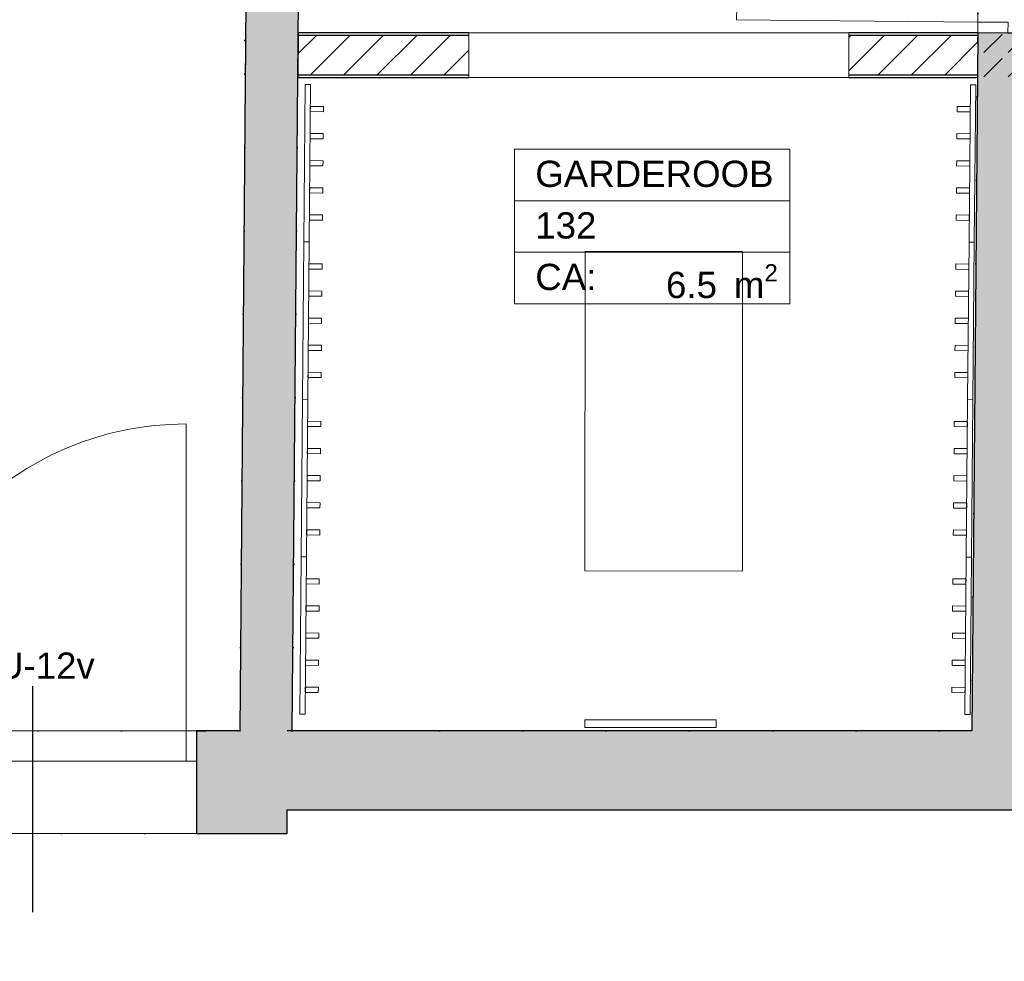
# Model space of a CAD drawing. Header units: millimetres. Extents: x -63554 to 200, y -19084 to 40052.
# Tile 104 of 120: x -54509 to -50756, y 29262 to 32850. Entities that reach past the tile are written whole.
import ezdxf
from ezdxf.enums import TextEntityAlignment as Align

# ---------------------------------------------------------------- set-up
doc = ezdxf.new("R2010")
doc.units = ezdxf.units.MM
doc.header["$MEASUREMENT"] = 0
doc.linetypes.add('Dotted', pattern=[317.499995, 0, -317.499995])
for name, color, linetype in [('1232_Kandvad vaheseinad', 7, 'Continuous'), ('1311_Vaheseinad', 7, 'Continuous'), ('New_014_Ruumi netopind', 7, 'Continuous'), ('New_1311_Vaheseinad', 7, 'Continuous'), ('New_1321_Põranda kattetarindid', 7, 'Continuous'), ('New_Archicad Door Markers', 7, 'Continuous'), ('New_Archicad Doors', 7, 'Continuous'), ('New_SA-mööbel', 7, 'Continuous')]:
    doc.layers.add(name, color=color, linetype=linetype)
for name, color, linetype, lineweight in [('1232_Kandvad vaheseinad_Pen_No__101', 252, 'Continuous', 13), ('1232_Kandvad vaheseinad_Pen_No__41', 7, 'Continuous', 25), ('1311_Vaheseinad_Pen_No__101', 252, 'Continuous', 13), ('1311_Vaheseinad_Pen_No__41', 7, 'Continuous', 25), ('2D Drafting - General.AR_Pen_No__20', 1, 'Continuous', 0), ('New_1311_Vaheseinad_Pen_No__101', 252, 'Continuous', 13), ('New_1311_Vaheseinad_Pen_No__41', 7, 'Continuous', 25), ('New_1321_Põranda kattetarindid_Pen_No__41', 7, 'Continuous', 25), ('New_Archicad Door Markers_Pen_No__7', 7, 'Continuous', 35), ('New_Archicad Doors_Pen_No__101', 252, 'Continuous', 13), ('New_Archicad Zone Stamps_Pen_No__1', 7, 'Continuous', 13), ('New_Archicad Zone Stamps_Pen_No__7', 7, 'Continuous', 35), ('New_SA-mööbel_Pen_No__101', 252, 'Continuous', 13)]:
    doc.layers.add(name, color=color, linetype=linetype, lineweight=lineweight)
doc.layers.add('New_Archicad Door Markers_Pen_No__5', color=7, linetype='Continuous', lineweight=25, true_color=0x40a5ff)
doc.styles.add('GENERATED_STYLE_1', font='arial.ttf')
doc.styles.add('GENERATED_STYLE_2', font='arial.ttf')
pattern_1 = [(0, (0, 0), (0, 86.60254), [0, -50]), (0, (25, 43.3), (0, 86.60254), [0, -50])]
pattern_2 = [(225, (0, 0), (-63.63961, 63.63961), [])]

# ---------------------------------------------------------------- blocks, each defined once
blk = doc.blocks.new('GARDEROOB_132_7_1', base_point=(-52098.2, 33282.3))
at = {"layer": 'New_Archicad Zone Stamps_Pen_No__1', "color": 7, "linetype": 'Continuous', "lineweight": 13}
for p, q in [((-51573.8, 32356.8), (-52622.6, 32356.8)), ((-52622.6, 32356.8), (-52622.6, 31767.5)), ((-52622.6, 32356.8), (-51573.8, 32356.8)), ((-52622.6, 32160.3), (-52622.6, 32356.8)), ((-51573.8, 31767.5), (-51573.8, 32356.8)), ((-51573.8, 32356.8), (-51573.8, 32160.3)), ((-51573.8, 32160.3), (-52622.6, 32160.3)), ((-52622.6, 32160.3), (-51573.8, 32160.3)), ((-52622.6, 31963.9), (-52622.6, 32160.3)), ((-51573.8, 32160.3), (-51573.8, 31963.9)), ((-51573.8, 31963.9), (-52622.6, 31963.9)), ((-52622.6, 31963.9), (-51573.8, 31963.9)), ((-52622.6, 31767.5), (-52622.6, 31963.9)), ((-51573.8, 31963.9), (-51573.8, 31767.5)), ((-52622.6, 31767.5), (-51573.8, 31767.5)), ((-51573.8, 31767.5), (-52622.6, 31767.5))]:
    blk.add_line(p, q, dxfattribs=at)
at = {"layer": 'New_Archicad Zone Stamps_Pen_No__7', "color": 7, "lineweight": 35, "insert": (-52045.7, 31918.7), "char_height": 100, "attachment_point": 1, "style": 'GENERATED_STYLE_2'}
blk.add_mtext('\\A1;{\\pql;\\pt0,350;\\fArial|b0|i0|c0|p0;\\W1.000000;6.5\\fArial|b0|i0|c0|p0;\\W1.000000;\\A1{\\H.66x;\\S^  ;}\\fArial|b0|i0|c0|p0;\\W1.000000; m\\fArial|b0|i0|c0|p0;\\W1.000000;\\A1{\\H.66x;\\S2^  ;}}', dxfattribs=at)
at = {"layer": 'New_Archicad Zone Stamps_Pen_No__7', "color": 7, "lineweight": 35, "style": 'GENERATED_STYLE_2'}
for tag, p in [('ROOM_NAME', (-52544, 32313)), ('DUMMY_861', (-51652.4, 32337.1)), ('DUMMY_862', (-51652.4, 32140.7)), ('ROOM_NUMBER', (-52544, 32116.5)), ('ceilingCode', (-52544, 31920.1))]:
    blk.add_attdef(tag, text='', height=100, dxfattribs=at).set_placement(p, align=Align.TOP_LEFT)
blk = doc.blocks.new('Slab_167_1', base_point=(-62290, 29749.8))
at = {"layer": 'New_1321_Põranda kattetarindid_Pen_No__41', "color": 7, "linetype": 'Dotted', "lineweight": 25, "flags": 128}
blk.add_lwpolyline([(-62290, 29749.8), (-53490, 29749.8), (-53490, 29839.8), (-50390, 29839.8), (-50390, 24139.8), (-53790, 24139.8), (-53790, 24239.3), (-62390, 24239.3), (-62390, 25579.3), (-62290, 25579.3)], close=True, dxfattribs=at)
blk = doc.blocks.new('Slab_168_1', base_point=(-53670, 30139.8))
at = {"layer": 'New_1321_Põranda kattetarindid_Pen_No__41', "color": 7, "linetype": 'Dotted', "lineweight": 25, "flags": 128}
blk.add_lwpolyline([(-53670, 30139.8), (-53622.8, 35769.8), (-59329.3, 35769.8), (-59386.1, 30139.8)], close=True, dxfattribs=at)
blk = doc.blocks.new('Slab_169_1', base_point=(-53469.9, 30139.8))
at = {"layer": 'New_1321_Põranda kattetarindid_Pen_No__41', "color": 7, "linetype": 'Dotted', "lineweight": 25, "flags": 128}
blk.add_lwpolyline([(-53469.9, 30139.8), (-53422.8, 35769.8), (-50832.8, 35769.8), (-50880, 30139.8)], close=True, dxfattribs=at)
blk = doc.blocks.new('Wall_7_1', base_point=(-53490, 30139.8))
at = {"layer": '1232_Kandvad vaheseinad_Pen_No__101', "linetype": 'Continuous', "lineweight": 0, "true_color": 0x4c4c4c}
blk.add_hatch(color=251, dxfattribs=at).paths.add_polyline_path([(-53490, 29839.8), (-50880, 29839.8), (-50880, 30139.8), (-53490, 30139.8)])
at = {"layer": '1232_Kandvad vaheseinad_Pen_No__41', "color": 7, "linetype": 'Continuous', "lineweight": 25, "flags": 128}
for points in [[(-50880, 30139.8), (-53490, 30139.8)], [(-53490, 29839.8), (-50880, 29839.8)]]:
    blk.add_lwpolyline(points, dxfattribs=at)
blk = doc.blocks.new('D Marker 26_2')
at = {"layer": 'New_Archicad Door Markers_Pen_No__5', "color": 161, "linetype": 'Continuous', "lineweight": 25, "true_color": 0x40a5ff}
blk.add_line((0, -371.4), (0, 300), dxfattribs=at)
at = {"layer": 'New_Archicad Door Markers_Pen_No__7', "color": 7, "lineweight": 35, "insert": (-228.6, -502.4), "char_height": 100, "attachment_point": 7, "style": 'GENERATED_STYLE_1'}
blk.add_mtext('\\A1;{\\pql;\\pt0;\\fArial|b0|i0|c0|p0;\\W1.000000;SU-12v\\fArial|b0|i0|c0|p0;\\W1.000000;\\fArial|b0|i0|c0|p0;\\W1.000000;\\fArial|b0|i0|c0|p0;\\W1.000000;}', dxfattribs=at)
blk = doc.blocks.new('Door 26[3]_1')
at = {"layer": 'New_Archicad Doors_Pen_No__101', "color": 252, "linetype": 'Continuous', "lineweight": 13}
for p, q in [((-53634.9, 34321.4), (-53634.6, 34358.4)), ((-53634.9, 34321.4), (-53634.6, 34358.4)), ((-53435, 34319.7), (-53434.6, 34356.7)), ((-53435, 34319.7), (-53434.6, 34356.7)), ((-53549.9, 34320.7), (-53634.9, 34321.4)), ((-53549.9, 34320.7), (-53634.9, 34321.4)), ((-53549.9, 34320.7), (-53550.3, 34280.7)), ((-53435, 34319.7), (-53549.9, 34320.7)), ((-53435, 34319.7), (-53549.9, 34320.7)), ((-53435, 34319.7), (-53549.9, 34320.7)), ((-53435.3, 34279.7), (-53435, 34319.7)), ((-53560.1, 33110.7), (-53550.3, 34280.7)), ((-53550.3, 34280.7), (-53435.3, 34279.7)), ((-53435.3, 34279.7), (-53445.1, 33109.7)), ((-53560.1, 33110.7), (-53560.4, 33070.7)), ((-53445.1, 33109.7), (-53560.1, 33110.7)), ((-53445.4, 33069.7), (-53445.1, 33109.7)), ((-53445.1, 33109.7), (-52275.1, 33099.9)), ((-53645.4, 33071.4), (-53645.7, 33034.4)), ((-53645.4, 33071.4), (-53645.7, 33034.4)), ((-53560.4, 33070.7), (-53645.4, 33071.4)), ((-53560.4, 33070.7), (-53645.4, 33071.4)), ((-53560.4, 33070.7), (-53445.4, 33069.7)), ((-53445.4, 33069.7), (-53560.4, 33070.7)), ((-53445.4, 33069.7), (-53560.4, 33070.7)), ((-53445.4, 33069.7), (-53445.7, 33032.7)), ((-53445.4, 33069.7), (-53445.7, 33032.7))]:
    blk.add_line(p, q, dxfattribs=at)
blk.add_arc((-53445.1, 33109.7), 1170, 359.5203, 89.5203, dxfattribs=at)
at = {"layer": 'New_Archicad Door Markers', "color": 161, "lineweight": 25, "true_color": 0x40a5ff, "zscale": 1000, "rotation": 89.52030593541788}
blk.add_blockref('D Marker 26_2', (-53640.2, 33696.4), dxfattribs=at)
blk = doc.blocks.new('Wall_8_1', base_point=(-53670, 30139.8))
at = {"layer": '1311_Vaheseinad_Pen_No__101', "linetype": 'Continuous', "lineweight": 0, "true_color": 0x4c4c4c}
for points in [[(-53622.8, 35769.8), (-53634.9, 34321.4), (-53435, 34319.7), (-53422.8, 35769.8)], [(-53670, 30139.8), (-53469.9, 30139.8), (-53445.4, 33069.7), (-53645.4, 33071.4)], [(-53670, 30144.8), (-53670, 30139.8), (-53469.9, 30139.8), (-53669.9, 30144.8)]]:
    blk.add_hatch(color=251, dxfattribs=at).paths.add_polyline_path(points)
at = {"layer": '1311_Vaheseinad_Pen_No__41', "color": 7, "linetype": 'Continuous', "lineweight": 25}
for p, q in [((-53634.9, 34321.4), (-53634.6, 34358.4)), ((-53435, 34319.7), (-53434.6, 34356.7)), ((-53549.9, 34320.7), (-53634.9, 34321.4)), ((-53435, 34319.7), (-53549.9, 34320.7)), ((-53645.4, 33071.4), (-53645.7, 33034.4)), ((-53560.4, 33070.7), (-53645.4, 33071.4)), ((-53445.4, 33069.7), (-53560.4, 33070.7)), ((-53445.4, 33069.7), (-53445.7, 33032.7))]:
    blk.add_line(p, q, dxfattribs=at)
at = {"layer": '1311_Vaheseinad_Pen_No__41', "color": 7, "linetype": 'Continuous', "lineweight": 25, "flags": 128}
for points in [[(-53622.8, 35769.8), (-53634.9, 34321.4)], [(-53435, 34319.7), (-53422.8, 35769.8)], [(-53645.4, 33071.4), (-53670, 30139.8)], [(-53469.9, 30139.8), (-53445.4, 33069.7)]]:
    blk.add_lwpolyline(points, dxfattribs=at)
at = {"layer": 'New_Archicad Doors', "color": 252, "linetype": 'Continuous', "lineweight": 13}
blk.add_blockref('Door 26[3]_1', (0, 0), dxfattribs=at)
blk = doc.blocks.new('Wall_9_1', base_point=(-50880, 30139.8))
at = {"layer": '1311_Vaheseinad_Pen_No__101', "linetype": 'Continuous', "lineweight": 0, "true_color": 0x4c4c4c}
blk.add_hatch(color=251, dxfattribs=at).paths.add_polyline_path([(-50679.9, 30139.8), (-50659.1, 32628.6), (-50859.1, 32630.2), (-50880, 30139.8)])
at = {"layer": '1311_Vaheseinad_Pen_No__41', "color": 7, "linetype": 'Continuous', "lineweight": 25, "flags": 128}
for points in [[(-50859.1, 32630.2), (-50880, 30139.8)], [(-50679.9, 30139.8), (-50659.1, 32628.6)]]:
    blk.add_lwpolyline(points, dxfattribs=at)
blk = doc.blocks.new('Simple Door Opening[12]_1')
at = {"layer": 'New_Archicad Doors_Pen_No__101', "color": 252, "linetype": 'Continuous', "lineweight": 13}
for p, q in [((-52797.7, 32800.2), (-52797.7, 32790.2)), ((-51349.1, 32800.2), (-51349.1, 32790.2)), ((-52797.7, 32790.2), (-52797.7, 32640.2)), ((-51349.1, 32790.2), (-51349.1, 32640.2)), ((-52797.7, 32640.2), (-52797.7, 32630.2)), ((-51349.1, 32640.2), (-51349.1, 32630.2))]:
    blk.add_line(p, q, dxfattribs=at)
blk = doc.blocks.new('Simple Door Opening[13]_1')
at = {"layer": 'New_Archicad Doors_Pen_No__101', "color": 252, "linetype": 'Continuous', "lineweight": 13}
for p, q in [((-52797.7, 32800.2), (-52797.7, 32790.2)), ((-51349.1, 32800.2), (-51349.1, 32790.2)), ((-52797.7, 32790.2), (-52797.7, 32640.2)), ((-51349.1, 32790.2), (-51349.1, 32640.2)), ((-52797.7, 32640.2), (-52797.7, 32630.2)), ((-51349.1, 32640.2), (-51349.1, 32630.2))]:
    blk.add_line(p, q, dxfattribs=at)
blk = doc.blocks.new('Wall_44_1', base_point=(-50859.1, 32630.2))
at = {"layer": 'New_1311_Vaheseinad_Pen_No__101', "linetype": 'Continuous', "lineweight": 13}
h = blk.add_hatch(dxfattribs=at)
h.set_pattern_fill('PLASTER_0001', color=252, style=0, pattern_type=2)
h.set_pattern_definition(pattern_1)
h.paths.add_polyline_path([(-53647.8, 32790.2), (-53647.7, 32800.2), (-53652.7, 32800.2), (-53652.8, 32790.2)])
h = blk.add_hatch(dxfattribs=at)
h.set_pattern_fill('PLASTER_0001', color=252, style=0, pattern_type=2)
h.set_pattern_definition(pattern_1)
h.paths.add_polyline_path([(-53447.7, 32800.2), (-53447.8, 32790.2), (-52797.7, 32790.2), (-52797.7, 32800.2)])
h = blk.add_hatch(dxfattribs=at)
h.set_pattern_fill('PLASTER_0001', color=252, style=0, pattern_type=2)
h.set_pattern_definition(pattern_1)
h.paths.add_polyline_path([(-51349.1, 32790.2), (-50857.8, 32790.2), (-50857.7, 32800.2), (-51349.1, 32800.2)])
h = blk.add_hatch(dxfattribs=at)
h.set_pattern_fill('MASONRY_BLOCK_0001', color=252, style=0, pattern_type=2)
h.set_pattern_definition(pattern_2)
h.paths.add_polyline_path([(-53649, 32640.2), (-53647.8, 32790.2), (-53652.8, 32790.2), (-53654, 32640.2)])
h = blk.add_hatch(dxfattribs=at)
h.set_pattern_fill('MASONRY_BLOCK_0001', color=252, style=0, pattern_type=2)
h.set_pattern_definition(pattern_2)
h.paths.add_polyline_path([(-53447.8, 32790.2), (-53449, 32640.2), (-52797.7, 32640.2), (-52797.7, 32790.2)])
h = blk.add_hatch(dxfattribs=at)
h.set_pattern_fill('MASONRY_BLOCK_0001', color=252, style=0, pattern_type=2)
h.set_pattern_definition(pattern_2)
h.paths.add_polyline_path([(-50857.8, 32790.2), (-51349.1, 32790.2), (-51349.1, 32640.2), (-50859, 32640.2)])
h = blk.add_hatch(dxfattribs=at)
h.set_pattern_fill('PLASTER_0001', color=252, style=0, pattern_type=2)
h.set_pattern_definition(pattern_1)
h.paths.add_polyline_path([(-53649.1, 32630.2), (-53649, 32640.2), (-53654, 32640.2), (-53654.1, 32630.2)])
h = blk.add_hatch(dxfattribs=at)
h.set_pattern_fill('PLASTER_0001', color=252, style=0, pattern_type=2)
h.set_pattern_definition(pattern_1)
h.paths.add_polyline_path([(-53449, 32640.2), (-53449.1, 32630.2), (-52797.7, 32630.2), (-52797.7, 32640.2)])
h = blk.add_hatch(dxfattribs=at)
h.set_pattern_fill('PLASTER_0001', color=252, style=0, pattern_type=2)
h.set_pattern_definition(pattern_1)
h.paths.add_polyline_path([(-51349.1, 32640.2), (-51349.1, 32630.2), (-50859.1, 32630.2), (-50859, 32640.2)])
at = {"layer": 'New_1311_Vaheseinad_Pen_No__41', "color": 7, "linetype": 'Continuous', "lineweight": 25}
for p, q in [((-52797.7, 32790.2), (-53447.8, 32790.2)), ((-50857.8, 32790.2), (-51349.1, 32790.2)), ((-53449, 32640.2), (-52797.7, 32640.2)), ((-51349.1, 32640.2), (-50859, 32640.2))]:
    blk.add_line(p, q, dxfattribs=at)
at = {"layer": 'New_1311_Vaheseinad_Pen_No__41', "color": 7, "linetype": 'Continuous', "lineweight": 25, "flags": 128}
for points in [[(-53447.7, 32800.2), (-53447.8, 32790.2)], [(-52797.7, 32800.2), (-53447.7, 32800.2)], [(-50857.7, 32800.2), (-51349.1, 32800.2)], [(-50857.7, 32800.2), (-50857.8, 32790.2)], [(-53447.8, 32790.2), (-53449, 32640.2)], [(-50857.8, 32790.2), (-50859, 32640.2)], [(-53449, 32640.2), (-53449.1, 32630.2)], [(-53449.1, 32630.2), (-52797.7, 32630.2)], [(-51349.1, 32630.2), (-50864.1, 32630.2)], [(-50859, 32640.2), (-50859.1, 32630.2)]]:
    blk.add_lwpolyline(points, dxfattribs=at)
at = {"layer": 'New_Archicad Doors', "color": 252, "linetype": 'Continuous', "lineweight": 13}
for name in ['Simple Door Opening[12]_1', 'Simple Door Opening[13]_1']:
    blk.add_blockref(name, (0, 0), dxfattribs=at)
blk = doc.blocks.new('D Marker 26_15')
at = {"layer": 'New_Archicad Door Markers_Pen_No__5', "color": 161, "linetype": 'Continuous', "lineweight": 25, "true_color": 0x40a5ff}
blk.add_line((0, 171.4), (0, -500), dxfattribs=at)
at = {"layer": 'New_Archicad Door Markers_Pen_No__7', "color": 7, "lineweight": 35, "insert": (-232.5, 172), "char_height": 100, "attachment_point": 7, "style": 'GENERATED_STYLE_1'}
blk.add_mtext('\\A1;{\\pql;\\pt0;\\fArial|b0|i0|c0|p0;\\W1.000000;SU-05p\\fArial|b0|i0|c0|p0;\\W1.000000;\\fArial|b0|i0|c0|p0;\\W1.000000;\\fArial|b0|i0|c0|p0;\\W1.000000;}', dxfattribs=at)
blk = doc.blocks.new('Door 26[25]_1')
at = {"layer": 'New_Archicad Doors_Pen_No__101', "color": 252, "linetype": 'Continuous', "lineweight": 13}
for p, q in [((-50849.3, 33801.5), (-50849, 33838.5)), ((-50849.3, 33801.5), (-50849, 33838.5)), ((-50649.3, 33799.8), (-50649, 33836.8)), ((-50649.3, 33799.8), (-50649, 33836.8)), ((-50849.6, 33761.5), (-50849.3, 33801.5)), ((-50849.3, 33801.5), (-50734.3, 33800.5)), ((-50849.3, 33801.5), (-50734.3, 33800.5)), ((-50849.3, 33801.5), (-50734.3, 33800.5)), ((-50734.3, 33800.5), (-50734.6, 33760.5)), ((-50734.3, 33800.5), (-50649.3, 33799.8)), ((-50734.3, 33800.5), (-50649.3, 33799.8)), ((-50734.6, 33760.5), (-50849.6, 33761.5)), ((-50857.3, 32841.5), (-51777.3, 32849.2)), ((-50857.7, 32801.5), (-50857.3, 32841.5)), ((-50857.3, 32841.5), (-50742.3, 32840.6)), ((-50742.3, 32840.6), (-50742.7, 32800.6)), ((-50857.7, 32801.5), (-50858, 32764.5)), ((-50857.7, 32801.5), (-50858, 32764.5)), ((-50742.7, 32800.6), (-50857.7, 32801.5)), ((-50857.7, 32801.5), (-50742.7, 32800.6)), ((-50857.7, 32801.5), (-50742.7, 32800.6)), ((-50742.7, 32800.6), (-50657.7, 32799.9)), ((-50742.7, 32800.6), (-50657.7, 32799.9)), ((-50657.7, 32799.9), (-50658, 32762.9)), ((-50657.7, 32799.9), (-50658, 32762.9))]:
    blk.add_line(p, q, dxfattribs=at)
blk.add_arc((-50857.3, 32841.5), 920, 89.5203, 179.5203, dxfattribs=at)
at = {"layer": 'New_Archicad Door Markers', "color": 161, "lineweight": 25, "true_color": 0x40a5ff, "zscale": 1000, "rotation": 89.52030593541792}
blk.add_blockref('D Marker 26_15', (-50853.5, 33301.5), dxfattribs=at)
blk = doc.blocks.new('Simple Door Opening[26]_1')
at = {"layer": 'New_Archicad Doors_Pen_No__101', "color": 252, "linetype": 'Continuous', "lineweight": 13}
for p, q in [((-50839.5, 34971.5), (-50639.5, 34969.8)), ((-50847.9, 33971.5), (-50647.9, 33969.8))]:
    blk.add_line(p, q, dxfattribs=at)
blk = doc.blocks.new('Wall_91_1', base_point=(-50859.1, 32630.2))
at = {"layer": '1311_Vaheseinad_Pen_No__101', "linetype": 'Continuous', "lineweight": 0, "true_color": 0x4c4c4c}
for points in [[(-50832.8, 35769.8), (-50839.5, 34971.5), (-50639.5, 34969.8), (-50632.8, 35769.8)], [(-50849.3, 33801.5), (-50649.3, 33799.8), (-50647.9, 33969.8), (-50847.9, 33971.5)], [(-50859.1, 32630.2), (-50659.1, 32628.6), (-50657.7, 32799.9), (-50857.7, 32801.5)]]:
    blk.add_hatch(color=251, dxfattribs=at).paths.add_polyline_path(points)
at = {"layer": '1311_Vaheseinad_Pen_No__41', "color": 7, "linetype": 'Continuous', "lineweight": 25}
for p, q in [((-50839.5, 34971.5), (-50639.5, 34969.8)), ((-50847.9, 33971.5), (-50647.9, 33969.8)), ((-50849.3, 33801.5), (-50849, 33838.5)), ((-50649.3, 33799.8), (-50649, 33836.8)), ((-50849.3, 33801.5), (-50734.3, 33800.5)), ((-50734.3, 33800.5), (-50649.3, 33799.8)), ((-50857.7, 32801.5), (-50858, 32764.5)), ((-50857.7, 32801.5), (-50742.7, 32800.6)), ((-50742.7, 32800.6), (-50657.7, 32799.9)), ((-50657.7, 32799.9), (-50658, 32762.9))]:
    blk.add_line(p, q, dxfattribs=at)
at = {"layer": '1311_Vaheseinad_Pen_No__41', "color": 7, "linetype": 'Continuous', "lineweight": 25, "flags": 128}
for points in [[(-50832.8, 35769.8), (-50839.5, 34971.5)], [(-50639.5, 34969.8), (-50632.8, 35769.8)], [(-50847.9, 33971.5), (-50849.3, 33801.5)], [(-50649.3, 33799.8), (-50647.9, 33969.8)], [(-50857.7, 32801.5), (-50859.1, 32630.2)], [(-50659.1, 32628.6), (-50657.7, 32799.9)]]:
    blk.add_lwpolyline(points, dxfattribs=at)
at = {"layer": 'New_Archicad Doors', "color": 252, "linetype": 'Continuous', "lineweight": 13}
for name in ['Simple Door Opening[26]_1', 'Door 26[25]_1']:
    blk.add_blockref(name, (0, 0), dxfattribs=at)
blk = doc.blocks.new('Wall_92_1', base_point=(-50880, 30139.8))
at = {"layer": '1232_Kandvad vaheseinad_Pen_No__101', "linetype": 'Continuous', "lineweight": 0, "true_color": 0x4c4c4c}
blk.add_hatch(color=251, dxfattribs=at).paths.add_polyline_path([(-50880, 29839.8), (-50390, 29839.8), (-50390, 30139.8), (-50880, 30139.8)])
at = {"layer": '1232_Kandvad vaheseinad_Pen_No__41', "color": 7, "linetype": 'Continuous', "lineweight": 25, "flags": 128}
for points in [[(-50390, 30139.8), (-50679.9, 30139.8)], [(-50880, 29839.8), (-50390, 29839.8)]]:
    blk.add_lwpolyline(points, dxfattribs=at)
blk = doc.blocks.new('D Marker 26_23')
at = {"layer": 'New_Archicad Door Markers_Pen_No__5', "color": 161, "linetype": 'Continuous', "lineweight": 25, "true_color": 0x40a5ff}
blk.add_line((0, 171.4), (0, -690), dxfattribs=at)
at = {"layer": 'New_Archicad Door Markers_Pen_No__7', "color": 7, "lineweight": 35, "insert": (-228.6, 197.6), "char_height": 100, "attachment_point": 7, "style": 'GENERATED_STYLE_1'}
blk.add_mtext('\\A1;{\\pql;\\pt0;\\fArial|b0|i0|c0|p0;\\W1.000000;SU-12v\\fArial|b0|i0|c0|p0;\\W1.000000;\\fArial|b0|i0|c0|p0;\\W1.000000;\\fArial|b0|i0|c0|p0;\\W1.000000;}', dxfattribs=at)
blk = doc.blocks.new('Door 26[37]_1')
at = {"layer": 'New_Archicad Doors_Pen_No__101', "color": 252, "linetype": 'Continuous', "lineweight": 13}
for p, q in [((-53875, 30139.8), (-53875, 31309.8)), ((-55085, 30139.8), (-55122, 30139.8)), ((-55085, 30139.8), (-55122, 30139.8)), ((-55045, 30139.8), (-55085, 30139.8)), ((-55085, 30139.8), (-55085, 30024.8)), ((-55085, 30139.8), (-55085, 30024.8)), ((-55085, 30139.8), (-55085, 30024.8)), ((-55045, 30139.8), (-53875, 30139.8)), ((-55045, 30024.8), (-55045, 30139.8)), ((-53835, 30139.8), (-53875, 30139.8)), ((-53875, 30139.8), (-53875, 30024.8)), ((-53835, 30024.8), (-53835, 30139.8)), ((-53835, 30139.8), (-53835, 30024.8)), ((-53835, 30139.8), (-53835, 30024.8)), ((-53835, 30139.8), (-53798, 30139.8)), ((-53835, 30139.8), (-53798, 30139.8)), ((-55085, 30024.8), (-55045, 30024.8)), ((-55085, 30024.8), (-55085, 29749.8)), ((-55085, 30024.8), (-55085, 29749.8)), ((-53875, 30024.8), (-55045, 30024.8)), ((-53875, 30024.8), (-53835, 30024.8)), ((-53835, 30024.8), (-53835, 29749.8)), ((-53835, 30024.8), (-53835, 29749.8)), ((-55085, 29749.8), (-55122, 29749.8)), ((-55085, 29749.8), (-55122, 29749.8)), ((-53835, 29749.8), (-53798, 29749.8)), ((-53835, 29749.8), (-53798, 29749.8))]:
    blk.add_line(p, q, dxfattribs=at)
blk.add_arc((-53875, 30139.8), 1170, 90, 180, dxfattribs=at)
at = {"layer": 'New_Archicad Door Markers', "color": 161, "lineweight": 25, "true_color": 0x40a5ff, "zscale": 1000}
blk.add_blockref('D Marker 26_23', (-54460, 30139.8), dxfattribs=at)
blk = doc.blocks.new('Wall_170_1', base_point=(-59386.1, 30139.8))
at = {"layer": '1232_Kandvad vaheseinad_Pen_No__101', "linetype": 'Continuous', "lineweight": 0, "true_color": 0x4c4c4c}
blk.add_hatch(color=251, dxfattribs=at).paths.add_polyline_path([(-53835, 30139.8), (-53835, 29749.8), (-53490, 29749.8), (-53490, 30139.8)])
at = {"layer": '1232_Kandvad vaheseinad_Pen_No__41', "color": 7, "linetype": 'Continuous', "lineweight": 25}
for p, q in [((-53835, 30139.8), (-53798, 30139.8)), ((-53835, 30139.8), (-53835, 30024.8)), ((-53835, 30024.8), (-53835, 29749.8)), ((-53835, 29749.8), (-53798, 29749.8))]:
    blk.add_line(p, q, dxfattribs=at)
at = {"layer": '1232_Kandvad vaheseinad_Pen_No__41', "color": 7, "linetype": 'Continuous', "lineweight": 25, "flags": 128}
for points in [[(-53670, 30139.8), (-53835, 30139.8)], [(-53490, 29749.8), (-53490, 29839.8)], [(-53835, 29749.8), (-53490, 29749.8)]]:
    blk.add_lwpolyline(points, dxfattribs=at)
at = {"layer": 'New_Archicad Doors', "color": 252, "linetype": 'Continuous', "lineweight": 13}
blk.add_blockref('Door 26[37]_1', (0, 0), dxfattribs=at)
blk = doc.blocks.new('Wall Hanging Rack 26[143]_1', base_point=(-50884.2, 30502.2))
at = {"layer": 'New_SA-mööbel_Pen_No__101', "color": 252, "linetype": 'Continuous', "lineweight": 13, "flags": 128}
for points in [[(-50906.9, 30202.4), (-50901.5, 30802.4), (-50881.5, 30802.2), (-50886.9, 30202.3)], [(-50952.3, 30719.5), (-50902.3, 30719.1), (-50902.5, 30699.1), (-50952.5, 30699.5)], [(-50953.2, 30616.2), (-50903.2, 30615.8), (-50903.4, 30595.8), (-50953.4, 30596.2)], [(-50954.1, 30512.9), (-50904.2, 30512.4), (-50904.3, 30492.4), (-50954.3, 30492.9)], [(-50955.1, 30409.5), (-50905.1, 30409.1), (-50905.3, 30389.1), (-50955.3, 30389.5)], [(-50956, 30306.2), (-50906, 30305.8), (-50906.2, 30285.8), (-50956.2, 30286.2)]]:
    blk.add_lwpolyline(points, close=True, dxfattribs=at)
blk = doc.blocks.new('Wall Hanging Rack 26[144]_1', base_point=(-50878.8, 31102.2))
at = {"layer": 'New_SA-mööbel_Pen_No__101', "color": 252, "linetype": 'Continuous', "lineweight": 13, "flags": 128}
for points in [[(-50901.5, 30802.4), (-50896.1, 31402.4), (-50876.1, 31402.2), (-50881.5, 30802.2)], [(-50946.9, 31319.5), (-50896.9, 31319.1), (-50897, 31299.1), (-50947, 31299.5)], [(-50947.8, 31216.2), (-50897.8, 31215.7), (-50898, 31195.7), (-50948, 31196.2)], [(-50948.7, 31112.9), (-50898.7, 31112.4), (-50898.9, 31092.4), (-50948.9, 31092.9)], [(-50949.7, 31009.5), (-50899.7, 31009.1), (-50899.8, 30989.1), (-50949.8, 30989.5)], [(-50950.6, 30906.2), (-50900.6, 30905.7), (-50900.8, 30885.7), (-50950.8, 30886.2)]]:
    blk.add_lwpolyline(points, close=True, dxfattribs=at)
blk = doc.blocks.new('Wall Hanging Rack 26[145]_1', base_point=(-50873.4, 31702.2))
at = {"layer": 'New_SA-mööbel_Pen_No__101', "color": 252, "linetype": 'Continuous', "lineweight": 13, "flags": 128}
for points in [[(-50896.1, 31402.4), (-50890.7, 32002.4), (-50870.7, 32002.2), (-50876.1, 31402.2)], [(-50941.4, 31919.5), (-50891.5, 31919), (-50891.6, 31899), (-50941.6, 31899.5)], [(-50942.4, 31816.2), (-50892.4, 31815.7), (-50892.6, 31795.7), (-50942.6, 31796.2)], [(-50943.3, 31712.8), (-50893.3, 31712.4), (-50893.5, 31692.4), (-50943.5, 31692.8)], [(-50944.2, 31609.5), (-50894.2, 31609), (-50894.4, 31589), (-50944.4, 31589.5)], [(-50945.2, 31506.2), (-50895.2, 31505.7), (-50895.4, 31485.7), (-50945.4, 31486.2)]]:
    blk.add_lwpolyline(points, close=True, dxfattribs=at)
blk = doc.blocks.new('Wall Hanging Rack 26[146]_1', base_point=(-50868, 32302.2))
at = {"layer": 'New_SA-mööbel_Pen_No__101', "color": 252, "linetype": 'Continuous', "lineweight": 13, "flags": 128}
for points in [[(-50890.7, 32002.4), (-50885.3, 32602.3), (-50865.3, 32602.2), (-50870.7, 32002.2)], [(-50936, 32519.5), (-50886, 32519), (-50886.2, 32499), (-50936.2, 32499.5)], [(-50937, 32416.1), (-50887, 32415.7), (-50887.1, 32395.7), (-50937.1, 32396.1)], [(-50937.9, 32312.8), (-50887.9, 32312.4), (-50888.1, 32292.4), (-50938.1, 32292.8)], [(-50938.8, 32209.5), (-50888.8, 32209), (-50889, 32189), (-50939, 32189.5)], [(-50939.8, 32106.1), (-50889.8, 32105.7), (-50889.9, 32085.7), (-50939.9, 32086.1)]]:
    blk.add_lwpolyline(points, close=True, dxfattribs=at)
blk = doc.blocks.new('Wall Hanging Rack 26[147]_1', base_point=(-53438.9, 30503.7))
at = {"layer": 'New_SA-mööbel_Pen_No__101', "color": 252, "linetype": 'Continuous', "lineweight": 13, "flags": 128}
for points in [[(-53421.5, 30203.6), (-53416.2, 30803.5), (-53436.2, 30803.7), (-53441.5, 30203.7)], [(-53367, 30719.8), (-53417, 30720.2), (-53417.1, 30700.2), (-53367.1, 30699.8)], [(-53367.9, 30616.4), (-53417.9, 30616.9), (-53418.1, 30596.9), (-53368.1, 30596.4)], [(-53368.8, 30513.1), (-53418.8, 30513.6), (-53419, 30493.6), (-53369, 30493.1)], [(-53369.7, 30409.8), (-53419.7, 30410.2), (-53419.9, 30390.2), (-53369.9, 30389.8)], [(-53370.6, 30306.5), (-53420.6, 30306.9), (-53420.8, 30286.9), (-53370.8, 30286.5)]]:
    blk.add_lwpolyline(points, close=True, dxfattribs=at)
blk = doc.blocks.new('Wall Hanging Rack 26[148]_1', base_point=(-53433.6, 31103.7))
at = {"layer": 'New_SA-mööbel_Pen_No__101', "color": 252, "linetype": 'Continuous', "lineweight": 13, "flags": 128}
for points in [[(-53416.2, 30803.5), (-53410.9, 31403.5), (-53430.9, 31403.7), (-53436.2, 30803.7)], [(-53361.7, 31319.7), (-53411.7, 31320.2), (-53411.9, 31300.2), (-53361.9, 31299.7)], [(-53362.6, 31216.4), (-53412.6, 31216.9), (-53412.8, 31196.9), (-53362.8, 31196.4)], [(-53363.5, 31113.1), (-53413.5, 31113.5), (-53413.7, 31093.5), (-53363.7, 31093.1)], [(-53364.4, 31009.8), (-53414.4, 31010.2), (-53414.6, 30990.2), (-53364.6, 30989.8)], [(-53365.3, 30906.4), (-53415.3, 30906.9), (-53415.5, 30886.9), (-53365.5, 30886.4)]]:
    blk.add_lwpolyline(points, close=True, dxfattribs=at)
blk = doc.blocks.new('Wall Hanging Rack 26[149]_1', base_point=(-53428.3, 31703.7))
at = {"layer": 'New_SA-mööbel_Pen_No__101', "color": 252, "linetype": 'Continuous', "lineweight": 13, "flags": 128}
for points in [[(-53410.9, 31403.5), (-53405.7, 32003.5), (-53425.7, 32003.7), (-53430.9, 31403.7)], [(-53356.4, 31919.7), (-53406.4, 31920.2), (-53406.6, 31900.2), (-53356.6, 31899.7)], [(-53357.3, 31816.4), (-53407.3, 31816.8), (-53407.5, 31796.8), (-53357.5, 31796.4)], [(-53358.2, 31713.1), (-53408.2, 31713.5), (-53408.4, 31693.5), (-53358.4, 31693.1)], [(-53359.1, 31609.7), (-53409.1, 31610.2), (-53409.3, 31590.2), (-53359.3, 31589.7)], [(-53360, 31506.4), (-53410, 31506.8), (-53410.2, 31486.8), (-53360.2, 31486.4)]]:
    blk.add_lwpolyline(points, close=True, dxfattribs=at)
blk = doc.blocks.new('Wall Hanging Rack 26[150]_1', base_point=(-53423, 32303.7))
at = {"layer": 'New_SA-mööbel_Pen_No__101', "color": 252, "linetype": 'Continuous', "lineweight": 13, "flags": 128}
for points in [[(-53405.7, 32003.5), (-53400.4, 32603.5), (-53420.4, 32603.6), (-53425.7, 32003.7)], [(-53351.1, 32519.7), (-53401.1, 32520.1), (-53401.3, 32500.1), (-53351.3, 32499.7)], [(-53352, 32416.4), (-53402, 32416.8), (-53402.2, 32396.8), (-53352.2, 32396.4)], [(-53352.9, 32313), (-53402.9, 32313.5), (-53403.1, 32293.5), (-53353.1, 32293)], [(-53353.8, 32209.7), (-53403.8, 32210.2), (-53404, 32190.2), (-53354, 32189.7)], [(-53354.7, 32106.4), (-53404.7, 32106.8), (-53404.9, 32086.8), (-53354.9, 32086.4)]]:
    blk.add_lwpolyline(points, close=True, dxfattribs=at)
blk = doc.blocks.new('Rectangular Table 01 26[259]_1', base_point=(-52353.8, 31967))
at = {"layer": 'New_SA-mööbel_Pen_No__101', "color": 252, "linetype": 'Continuous', "lineweight": 13, "flags": 128}
blk.add_lwpolyline([(-52353.8, 31967), (-52354.6, 30749.8), (-51754.6, 30749.4), (-51753.8, 31966.6)], close=True, dxfattribs=at)
blk = doc.blocks.new('Mirror 26[289]_1', base_point=(-51854.6, 30182.6))
at = {"layer": 'New_SA-mööbel_Pen_No__101', "color": 252, "linetype": 'Continuous', "lineweight": 13}
for p, q in [((-51854.6, 30182.6), (-52354.6, 30182.9)), ((-52354.6, 30182.9), (-52354.6, 30152.9)), ((-51854.6, 30152.6), (-51854.6, 30182.6)), ((-52354.6, 30152.9), (-51854.6, 30152.6))]:
    blk.add_line(p, q, dxfattribs=at)
at = {"layer": 'New_SA-mööbel_Pen_No__101', "color": 252, "linetype": 'Continuous', "lineweight": 13, "flags": 128}
blk.add_lwpolyline([(-51854.6, 30182.6), (-52354.6, 30182.9), (-52354.6, 30152.9), (-51854.6, 30152.6)], close=True, dxfattribs=at)

msp = doc.modelspace()

# ---------------------------------------------------------------- hatches: boundary and pattern name
at = {"layer": '2D Drafting - General.AR_Pen_No__20', "linetype": 'Continuous', "lineweight": 0}
h = msp.add_hatch(dxfattribs=at)
h.set_pattern_fill('DASHED_0001', color=1, style=0, pattern_type=2)
h.set_pattern_definition([(45, (0, 0), (-91.92388, 91.92388), [97.5, -32.5]), (45, (4e-14, 91.92), (-91.92388, 91.92388), [97.5, -32.5])])
h.paths.add_polyline_path([(-50857.7, 32801.5), (-50657.7, 32799.9), (-50659.1, 32629.2), (-50859.1, 32630.8)])

# ---------------------------------------------------------------- linework, layer by layer
at = {"layer": 'New_014_Ruumi netopind', "color": 254, "linetype": 'Continuous', "lineweight": 0, "true_color": 0xfdf2d0, "flags": 128}
for points in [[(-59386.1, 30139.8), (-53670, 30139.8), (-53622.8, 35769.8), (-59329.3, 35769.8), (-59371.3, 31599.8)], [(-53422.8, 35769.8), (-53447.7, 32800.2), (-50857.7, 32800.2), (-50832.8, 35769.8)], [(-50880, 30139.8), (-50859.1, 32630.2), (-53449.1, 32630.2), (-53469.9, 30139.8)], [(-50390, 24139.8), (-50390, 29839.8), (-50880, 29839.8), (-53490, 29839.8), (-53490, 29749.8), (-59390, 29749.8), (-62290, 29749.8), (-62290, 24239.3), (-53790, 24239.3), (-53790, 24139.8)]]:
    msp.add_lwpolyline(points, close=True, dxfattribs=at)

# ---------------------------------------------------------------- block references
at = {"layer": '1232_Kandvad vaheseinad', "color": 7, "lineweight": 25}
for name, p in [('Wall_170_1', (-59386.1, 30139.8)), ('Wall_7_1', (-53490, 30139.8)), ('Wall_92_1', (-50880, 30139.8))]:
    msp.add_blockref(name, p, dxfattribs=at)
at = {"layer": '1311_Vaheseinad', "color": 7, "lineweight": 25}
for name, p in [('Wall_8_1', (-53670, 30139.8)), ('Wall_91_1', (-50859.1, 32630.2)), ('Wall_9_1', (-50880, 30139.8))]:
    msp.add_blockref(name, p, dxfattribs=at)
at = {"layer": 'New_014_Ruumi netopind', "color": 252, "linetype": 'Continuous', "lineweight": 13}
msp.add_blockref('GARDEROOB_132_7_1', (-52098.2, 33282.3), dxfattribs=at).add_auto_attribs({'ROOM_NAME': 'GARDEROOB', 'ROOM_NUMBER': '132', 'ceilingCode': 'CA: '})
at = {"layer": 'New_1311_Vaheseinad', "color": 7, "lineweight": 25}
msp.add_blockref('Wall_44_1', (-50859.1, 32630.2), dxfattribs=at)
at = {"layer": 'New_1321_Põranda kattetarindid', "color": 7, "linetype": 'Dotted', "lineweight": 25}
for name, p in [('Slab_168_1', (-53670, 30139.8)), ('Slab_169_1', (-53469.9, 30139.8)), ('Slab_167_1', (-62290, 29749.8))]:
    msp.add_blockref(name, p, dxfattribs=at)
at = {"layer": 'New_SA-mööbel', "color": 252, "linetype": 'Continuous', "lineweight": 13}
for name, p in [('Wall Hanging Rack 26[150]_1', (-53423, 32303.7)), ('Wall Hanging Rack 26[146]_1', (-50868, 32302.2)), ('Wall Hanging Rack 26[149]_1', (-53428.3, 31703.7)), ('Wall Hanging Rack 26[145]_1', (-50873.4, 31702.2)), ('Rectangular Table 01 26[259]_1', (-52353.8, 31967)), ('Wall Hanging Rack 26[148]_1', (-53433.6, 31103.7)), ('Wall Hanging Rack 26[144]_1', (-50878.8, 31102.2)), ('Wall Hanging Rack 26[147]_1', (-53438.9, 30503.7)), ('Wall Hanging Rack 26[143]_1', (-50884.2, 30502.2)), ('Mirror 26[289]_1', (-51854.6, 30182.6))]:
    msp.add_blockref(name, p, dxfattribs=at)

doc.saveas('drawing.dxf')
